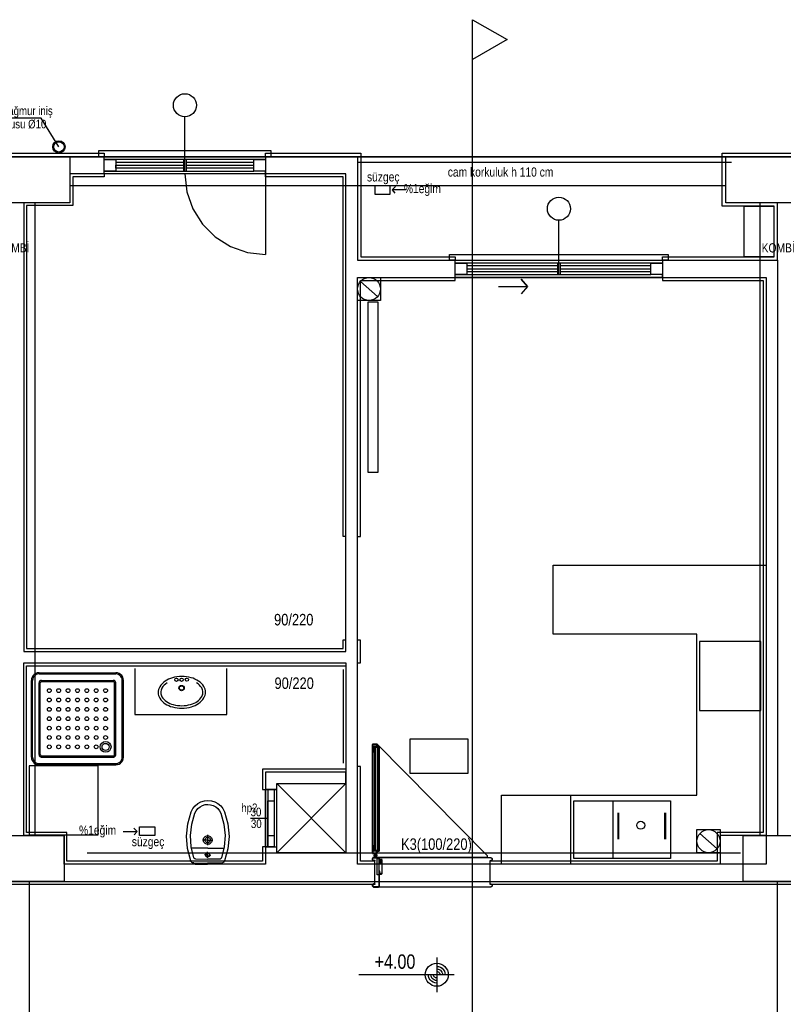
# Model space of a CAD drawing. Header units: centimetres. Extents: x 0 to 15445, y -30 to 2970.
# Tile 10 of 34: x 1988 to 2320, y 1525 to 1953. Entities that reach past the tile are written whole.
import ezdxf

# ---------------------------------------------------------------- set-up
doc = ezdxf.new("R2010")
doc.units = ezdxf.units.CM
doc.layers.add('ASN-MIMARI', color=8, linetype='CONTINUOUS')
doc.styles.get("Standard").update_dxf_attribs({"font": 'arial.ttf', "width": 0.8})

msp = doc.modelspace()

# ---------------------------------------------------------------- linework, layer by layer
at = {"layer": 'ASN-MIMARI'}
for p, q in [((1997.73, 1910.21), (1976.79, 1910.21)), ((2005.37, 1897.79), (1997.73, 1910.21)), ((1996.73, 1669.26), (2030.09, 1669.26)), ((1993.39, 1632.56), (1993.39, 1665.92)), ((1993.95, 1632.56), (1993.95, 1665.92)), ((1996.73, 1668.7), (2030.09, 1668.7)), ((1996.73, 1633.68), (1996.73, 1664.81)), ((1997.29, 1633.68), (1997.29, 1664.81)), ((1997.84, 1665.92), (2028.98, 1665.92)), ((1997.84, 1665.37), (2028.98, 1665.37)), ((2029.53, 1633.68), (2029.53, 1664.81)), ((2030.09, 1633.68), (2030.09, 1664.81)), ((2032.87, 1632.56), (2032.87, 1665.92)), ((2033.43, 1632.56), (2033.43, 1665.92)), ((2143.06, 1591.97), (2143.06, 1636.85)), ((2143.71, 1637.25), (2143.71, 1637.2)), ((1997.84, 1633.12), (2028.98, 1633.12)), ((1997.84, 1632.56), (2028.98, 1632.56)), ((1996.73, 1629.78), (2030.09, 1629.78)), ((1996.73, 1629.23), (2030.09, 1629.23)), ((2246.07, 1613.57), (2246.07, 1588.57)), ((2088.64, 1606.03), (2096.15, 1606.03)), ((2248.29, 1596.97), (2248.29, 1608.35)), ((2248.59, 1596.97), (2248.59, 1608.35)), ((2268.55, 1608.35), (2268.55, 1596.97)), ((2268.85, 1608.35), (2268.85, 1596.97)), ((2070.02, 1596.52), (2067.8, 1596.53)), ((2070.01, 1594.26), (2070.03, 1598.83)), ((2070.02, 1596.52), (2072.24, 1596.5)), ((2070, 1593.02), (2062.94, 1593.05)), ((2070, 1593.02), (2077.06, 1592.98)), ((2064.73, 1588.29), (2069.98, 1588.27)), ((2069.99, 1590.02), (2068.59, 1590.02)), ((2069.98, 1588.8), (2069.99, 1591.35)), ((2075.22, 1588.24), (2069.98, 1588.27)), ((2069.99, 1590.02), (2071.39, 1590.01)), ((2141.61, 1588.47), (2142.11, 1588.97)), ((2141.61, 1587.97), (2141.61, 1588.47)), ((2141.61, 1588.47), (2141.61, 1587.97)), ((2142.11, 1587.47), (2141.61, 1587.97)), ((2141.81, 1587.97), (2141.81, 1588.47)), ((2142.11, 1588.97), (2193.09, 1588.97)), ((2144.11, 1588.97), (2142.11, 1588.97)), ((2142.11, 1588.77), (2144.11, 1588.77)), ((2143.76, 1589.77), (2142.16, 1589.77)), ((2142.68, 1589.24), (2142.68, 1588.97)), ((2142.72, 1590.32), (2142.72, 1590.62)), ((2142.96, 1588.97), (2142.96, 1590.57)), ((2143.24, 1589.24), (2143.24, 1588.97)), ((2143.27, 1590.28), (2143.27, 1590.62)), ((2143.6, 1588.44), (2144.35, 1588.44)), ((2143.6, 1581.46), (2143.6, 1588.44)), ((2143.71, 1591.57), (2143.71, 1591.62)), ((2191.09, 1588.97), (2144.11, 1588.97)), ((2144.35, 1588.44), (2144.35, 1581.46)), ((2144.41, 1588.47), (2144.41, 1586.61)), ((2144.61, 1586.81), (2144.61, 1588.47)), ((2145.41, 1587.76), (2145.41, 1586.81)), ((2145.61, 1586.61), (2145.61, 1587.76)), ((2145.66, 1587.76), (2145.66, 1582.23)), ((2145.86, 1582.23), (2145.86, 1587.76)), ((2193.09, 1588.97), (2193.59, 1588.47)), ((2193.59, 1587.97), (2193.09, 1587.47)), ((2193.59, 1588.47), (2193.59, 1587.97)), ((2064.02, 1586.55), (2069.97, 1586.52)), ((2064.22, 1586.54), (2064.22, 1586.39)), ((2064.57, 1586.04), (2069.97, 1586.02)), ((2075.92, 1586.49), (2069.97, 1586.52)), ((2075.37, 1585.99), (2069.97, 1586.02)), ((2075.72, 1586.49), (2075.72, 1586.34)), ((2142.8, 1587.67), (2142.11, 1587.67)), ((2142.6, 1587.47), (2142.11, 1587.47)), ((2142.11, 1587.47), (2142.8, 1587.47)), ((2142.6, 1577.47), (2142.6, 1587.47)), ((2142.8, 1587.47), (2142.8, 1587.67)), ((2144.41, 1586.61), (2145.61, 1586.61)), ((2145.41, 1586.81), (2144.61, 1586.81)), ((2192.6, 1587.47), (2192.6, 1577.47)), ((2193.09, 1587.47), (2192.6, 1587.47)), ((2144.35, 1581.46), (2143.6, 1581.46)), ((2144.81, 1583.06), (2144.61, 1583.06)), ((2144.61, 1583.06), (2144.61, 1582.23)), ((2144.81, 1582.23), (2144.81, 1583.06)), ((2145.36, 1581.93), (2145.11, 1581.93)), ((2145.11, 1581.73), (2145.36, 1581.73)), ((2141.61, 1576.97), (2142.11, 1577.47)), ((2141.61, 1576.47), (2141.61, 1576.97)), ((2142.11, 1575.97), (2141.61, 1576.47)), ((2142.11, 1577.47), (2142.6, 1577.47)), ((2193.09, 1575.97), (2142.11, 1575.97)), ((2192.6, 1577.47), (2193.09, 1577.47)), ((2193.09, 1577.47), (2193.59, 1576.97)), ((2193.59, 1576.47), (2193.09, 1575.97)), ((2193.59, 1576.97), (2193.59, 1576.47)), ((2169.54, 1545.46), (2169.54, 1530.46)), ((2177.04, 1537.96), (2135.63, 1537.96))]:
    msp.add_line(p, q, dxfattribs=at)
for points in [[(2185.1, 1097.67), (2185.1, 1953.08)], [(2200.1, 1944.42), (2185.1, 1935.76), (2185.1, 1953.08), (2200.1, 1944.42)], [(2060.1, 1887.28), (2060.1, 1910.9)], [(2095.1, 1893.53), (2097.6, 1893.53), (2097.6, 1896.03), (2022.6, 1896.03), (2022.6, 1893.53), (2025.1, 1893.53)], [(1317.6, 1893.53), (1317.6, 1188.53), (1992.6, 1188.53), (1992.6, 1233.53), (2317.6, 1233.53), (2317.6, 1188.53), (2985.1, 1188.53), (2985.1, 1893.53), (1317.6, 1893.53)], [(1935.1, 1848.53), (1935.1, 1850.03), (1960.1, 1850.03), (1983.6, 1850.03), (1983.6, 1872.03), (1973.6, 1872.03), (1973.6, 1895.03), (2025.1, 1895.03), (2025.1, 1893.53)], [(2010.1, 1873.53), (1975.1, 1873.53), (1975.1, 1893.53), (2010.1, 1893.53), (2010.1, 1873.53)], [(2010.1, 1893.53), (2295.1, 1893.53)], [(2095.1, 1886.03), (2025.1, 1886.03), (2025.1, 1893.53), (2095.1, 1893.53), (2095.1, 1886.03), (2095.1, 1887.28), (2090.1, 1887.28), (2090.1, 1892.28), (2095.1, 1892.28), (2025.1, 1892.28), (2030.1, 1892.28), (2030.1, 1887.28), (2025.1, 1887.28), (2090.1, 1887.28), (2090.1, 1888.53), (2060.73, 1888.53)], [(2060.73, 1887.28), (2060.73, 1892.28), (2059.48, 1892.28), (2059.48, 1887.28), (2060.73, 1887.28)], [(2095.1, 1893.53), (2095.1, 1895.03), (2136.6, 1895.03), (2136.6, 1850.03), (2177.6, 1850.03), (2177.6, 1848.53)], [(2317.6, 1873.53), (2295.1, 1873.53), (2295.1, 1893.53), (2135.1, 1893.53), (2135.1, 1848.53), (2292.6, 1848.53), (2317.6, 1848.53), (2317.6, 1873.53)], [(2267.6, 1848.53), (2267.6, 1850.03), (2292.6, 1850.03), (2316.1, 1850.03), (2316.1, 1872.03), (2293.6, 1872.03), (2293.6, 1895.03), (2357.6, 1895.03), (2357.6, 1893.53)], [(2330.1, 1873.53), (2295.1, 1873.53), (2295.1, 1893.53), (2330.1, 1893.53), (2330.1, 1873.53)], [(2059.48, 1891.03), (2030.1, 1891.03)], [(2059.48, 1888.53), (2030.1, 1888.53), (2030.1, 1889.78), (2059.48, 1889.78)], [(2060.73, 1889.78), (2090.1, 1889.78), (2090.1, 1891.03), (2060.73, 1891.03)], [(2297.6, 1891.03), (2135.1, 1891.03)], [(2130.1, 1678.53), (2130.1, 1886.03), (2010.1, 1886.03), (2010.1, 1873.53), (1990.1, 1873.53), (1990.1, 1678.53), (2130.1, 1678.53)], [(2025.1, 1886.03), (2025.1, 1884.78), (2011.35, 1884.78), (2011.35, 1872.28), (1991.35, 1872.28), (1991.35, 1679.78), (2128.85, 1679.78), (2128.85, 1683.47), (2129.92, 1683.47)], [(2060.1, 1886.03), (2060.98, 1878.24), (2063.57, 1870.84), (2067.74, 1864.21), (2073.28, 1858.67), (2079.92, 1854.5), (2087.31, 1851.91), (2095.1, 1851.03)], [(2130.1, 1728.47), (2128.85, 1728.47), (2128.85, 1884.78), (2095.1, 1884.78), (2095.1, 1886.03)], [(2095.1, 1886.03), (2095.1, 1851.03)], [(2010.1, 1881.03), (2295.1, 1881.03)], [(2149.28, 1880.93), (2142.58, 1880.93), (2142.58, 1877.23), (2149.28, 1877.23), (2149.28, 1880.93)], [(2156.26, 1879.08), (2150.18, 1879.08), (2151.59, 1880.57), (2150.18, 1879.08), (2151.39, 1877.62)], [(1995.1, 1598.53), (1995.1, 1873.53)], [(2303.06, 1850.03), (2303.06, 1872.03), (2315.95, 1872.03), (2315.95, 1850.03), (2303.06, 1850.03)], [(2310.1, 1598.53), (2310.1, 1873.53)], [(2222.6, 1842.28), (2222.6, 1865.9)], [(2177.6, 1848.53), (2175.1, 1848.53), (2175.1, 1851.03), (2270.1, 1851.03), (2270.1, 1848.53), (2267.6, 1848.53)], [(2267.6, 1841.03), (2177.6, 1841.03), (2177.6, 1848.53), (2267.6, 1848.53), (2267.6, 1841.03), (2267.6, 1842.28), (2262.6, 1842.28), (2262.6, 1847.28), (2267.6, 1847.28), (2177.6, 1847.28), (2182.6, 1847.28), (2182.6, 1842.28), (2177.6, 1842.28), (2262.6, 1842.28), (2262.6, 1843.53), (2223.23, 1843.53)], [(2221.98, 1846.03), (2182.6, 1846.03)], [(2182.6, 1844.78), (2221.98, 1844.78)], [(2223.23, 1842.28), (2223.23, 1847.28), (2221.98, 1847.28), (2221.98, 1842.28), (2223.23, 1842.28)], [(2223.23, 1844.78), (2262.6, 1844.78), (2262.6, 1846.03), (2223.23, 1846.03)], [(2317.6, 1848.53), (2317.6, 1598.53)], [(2312.6, 1841.03), (2312.6, 1598.53), (2292.6, 1598.53), (2292.6, 1586.03), (2135.1, 1586.03), (2135.1, 1841.03), (2312.6, 1841.03)], [(2135.1, 1728.46), (2136.35, 1728.46), (2136.35, 1839.78), (2177.6, 1839.78), (2177.6, 1841.03)], [(2145.1, 1841.03), (2145.1, 1831.03), (2135.1, 1831.03), (2135.1, 1841.03), (2145.1, 1841.03)], [(2221.98, 1843.53), (2182.6, 1843.53)], [(2267.6, 1841.03), (2267.6, 1839.78), (2311.35, 1839.78), (2311.35, 1599.78), (2291.35, 1599.78), (2291.35, 1587.28), (2192.6, 1587.28), (2192.6, 1586.03)], [(2196.32, 1837.09), (2209.03, 1837.09), (2206.28, 1840.31), (2209.03, 1837.09), (2206.21, 1833.93)], [(2136.35, 1839.33), (2143.86, 1832.73)], [(2139.64, 1756.37), (2144.02, 1756.37), (2144.02, 1830.27), (2139.64, 1830.27), (2139.64, 1756.37)], [(2197.6, 1586.03), (2197.6, 1616.03), (2282.6, 1616.03), (2282.6, 1686.03), (2220.1, 1686.03), (2220.1, 1716.03), (2312.6, 1716.03), (2312.6, 1586.03), (2222.6, 1586.03)], [(2135.1, 1673.54), (2136.35, 1673.54), (2136.35, 1683.46), (2135.1, 1683.46)], [(2310.28, 1652.84), (2310.28, 1682.84), (2283.64, 1682.84), (2283.64, 1652.84), (2310.28, 1652.84)], [(2007.6, 1586.03), (2007.6, 1598.53), (1990.1, 1598.53), (1990.1, 1673.53), (2130.1, 1673.53), (2130.1, 1621.03), (2130.1, 1621.03), (2130.1, 1626.03), (2095.1, 1626.03), (2095.1, 1586.03), (2007.6, 1586.03)], [(2095.1, 1593.53), (2093.85, 1593.53), (2093.85, 1587.28), (2008.85, 1587.28), (2008.85, 1599.78), (1991.35, 1599.78), (1991.35, 1672.28), (2130.1, 1672.28)], [(1996.73, 1669.26), (1995.99, 1669.18), (1995.28, 1668.93), (1994.65, 1668.53), (1994.12, 1668), (1993.72, 1667.37), (1993.48, 1666.67), (1993.39, 1665.92)], [(2033.43, 1665.92), (2033.34, 1666.67), (2033.1, 1667.37), (2032.7, 1668), (2032.17, 1668.53), (2031.54, 1668.93), (2030.83, 1669.18), (2030.09, 1669.26)], [(2038.37, 1671.03), (2038.37, 1651.03), (2078.37, 1651.03), (2078.37, 1671.03)], [(2128.85, 1670.63), (2128.85, 1629.88)], [(1996.73, 1668.7), (1996.11, 1668.63), (1995.52, 1668.43), (1995, 1668.1), (1994.56, 1667.66), (1994.23, 1667.13), (1994.02, 1666.54), (1993.95, 1665.92)], [(1997.84, 1665.92), (1997.59, 1665.9), (1997.36, 1665.81), (1997.15, 1665.68), (1996.97, 1665.51), (1996.84, 1665.29), (1996.76, 1665.06), (1996.73, 1664.81)], [(1997.84, 1665.37), (1997.72, 1665.35), (1997.6, 1665.31), (1997.5, 1665.25), (1997.41, 1665.16), (1997.34, 1665.05), (1997.3, 1664.94), (1997.29, 1664.81)], [(2030.09, 1664.81), (2030.06, 1665.06), (2029.98, 1665.29), (2029.85, 1665.51), (2029.67, 1665.68), (2029.46, 1665.81), (2029.23, 1665.9), (2028.98, 1665.92)], [(2029.53, 1664.81), (2029.52, 1664.94), (2029.48, 1665.05), (2029.41, 1665.16), (2029.32, 1665.25), (2029.22, 1665.31), (2029.1, 1665.35), (2028.98, 1665.37)], [(2032.87, 1665.92), (2032.8, 1666.54), (2032.59, 1667.13), (2032.26, 1667.66), (2031.82, 1668.1), (2031.3, 1668.43), (2030.71, 1668.63), (2030.09, 1668.7)], [(2051.48, 1665.53), (2050.81, 1665.02), (2050.21, 1664.45), (2049.66, 1663.81), (2049.19, 1663.12)], [(2052.34, 1664.78), (2051.69, 1664.33), (2051.1, 1663.8), (2050.57, 1663.2), (2050.12, 1662.55)], [(2054.65, 1667.01), (2053.82, 1666.74), (2053.01, 1666.4), (2052.23, 1665.99), (2051.48, 1665.53)], [(2058.73, 1667.6), (2057.7, 1667.56), (2056.67, 1667.44), (2055.65, 1667.26), (2054.65, 1667.01)], [(2062.83, 1667.07), (2061.82, 1667.3), (2060.8, 1667.47), (2059.77, 1667.57), (2058.73, 1667.6)], [(2066.02, 1665.63), (2065.26, 1666.08), (2064.48, 1666.48), (2063.66, 1666.81), (2062.83, 1667.07)], [(2067.41, 1662.67), (2066.95, 1663.32), (2066.42, 1663.9), (2065.82, 1664.42), (2065.17, 1664.87)], [(2068.34, 1663.25), (2067.86, 1663.94), (2067.3, 1664.57), (2066.69, 1665.13), (2066.02, 1665.63)], [(2049.19, 1663.12), (2048.89, 1662.54), (2048.67, 1661.93), (2048.54, 1661.29), (2048.5, 1660.64)], [(2048.5, 1660.64), (2048.55, 1659.99), (2048.69, 1659.35), (2048.92, 1658.74), (2049.22, 1658.16)], [(2050.12, 1662.55), (2049.89, 1662.11), (2049.73, 1661.63), (2049.63, 1661.14), (2049.6, 1660.64)], [(2049.6, 1660.64), (2049.63, 1660.14), (2049.74, 1659.66), (2049.91, 1659.19), (2050.15, 1658.74)], [(2067.97, 1660.77), (2067.93, 1661.27), (2067.82, 1661.76), (2067.65, 1662.23), (2067.41, 1662.67)], [(2067.44, 1658.86), (2067.67, 1659.31), (2067.84, 1659.78), (2067.94, 1660.27), (2067.97, 1660.77)], [(2069.06, 1660.78), (2069.01, 1661.43), (2068.87, 1662.07), (2068.65, 1662.68), (2068.34, 1663.25)], [(2068.37, 1658.3), (2068.67, 1658.87), (2068.89, 1659.49), (2069.02, 1660.13), (2069.06, 1660.78)], [(2049.22, 1658.16), (2049.71, 1657.48), (2050.26, 1656.85), (2050.87, 1656.28), (2051.55, 1655.79)], [(2050.15, 1658.74), (2050.57, 1658.16), (2051.04, 1657.61), (2051.57, 1657.13), (2052.15, 1656.7)], [(2052.15, 1656.7), (2052.83, 1656.29), (2053.53, 1655.93), (2054.27, 1655.64), (2055.02, 1655.4)], [(2062.61, 1655.45), (2063.37, 1655.7), (2064.09, 1656.01), (2064.8, 1656.37), (2065.47, 1656.79)], [(2065.47, 1656.79), (2066.04, 1657.23), (2066.56, 1657.72), (2067.03, 1658.27), (2067.44, 1658.86)], [(2066.08, 1655.89), (2066.75, 1656.39), (2067.36, 1656.97), (2067.9, 1657.6), (2068.37, 1658.3)], [(2051.55, 1655.79), (2052.3, 1655.33), (2053.08, 1654.94), (2053.9, 1654.61), (2054.74, 1654.35)], [(2054.74, 1654.35), (2055.74, 1654.11), (2056.77, 1653.94), (2057.8, 1653.85), (2058.83, 1653.82)], [(2055.02, 1655.4), (2055.96, 1655.18), (2056.91, 1655.03), (2057.86, 1654.94), (2058.82, 1654.91)], [(2058.82, 1654.91), (2059.78, 1654.95), (2060.74, 1655.05), (2061.68, 1655.22), (2062.61, 1655.45)], [(2058.83, 1653.82), (2059.86, 1653.86), (2060.89, 1653.97), (2061.91, 1654.15), (2062.91, 1654.4)], [(2062.91, 1654.4), (2063.75, 1654.68), (2064.56, 1655.02), (2065.34, 1655.42), (2066.08, 1655.89)], [(2158.04, 1625.48), (2158.04, 1640.48), (2183.04, 1640.48), (2183.04, 1625.48), (2158.04, 1625.48)], [(2141.66, 1638.1), (2143.61, 1638.1), (2143.61, 1637.25), (2143.71, 1637.25), (2143.71, 1638.2), (2141.56, 1638.2), (2141.56, 1590.62), (2143.71, 1590.62), (2143.71, 1591.57), (2143.61, 1591.57), (2143.61, 1590.72), (2141.66, 1590.72), (2141.66, 1638.1)], [(2141.71, 1637.05), (2141.71, 1634.55), (2141.91, 1634.55), (2141.91, 1636.85), (2144.21, 1636.85), (2144.21, 1634.55), (2144.41, 1634.55), (2144.41, 1637.05), (2141.71, 1637.05)], [(2141.71, 1634.5), (2141.96, 1634.5), (2141.96, 1636.8), (2142.31, 1636.8), (2142.31, 1592.02), (2141.96, 1592.02), (2141.96, 1594.32), (2141.71, 1594.32), (2141.71, 1634.5)], [(2143.36, 1638.1), (2143.36, 1637.15), (2141.76, 1637.15), (2141.76, 1638.1)], [(2143.46, 1637.95), (2143.46, 1637.1), (2144.46, 1637.1), (2144.46, 1591.72), (2143.46, 1591.72), (2143.46, 1590.87), (2143.56, 1590.87), (2143.56, 1591.62), (2144.56, 1591.62), (2144.56, 1637.2), (2143.56, 1637.2), (2143.56, 1637.95), (2143.46, 1637.95)], [(2143.71, 1638.2), (2191.4, 1589.77), (2191.4, 1588.97)], [(2144.16, 1634.5), (2144.16, 1636.8), (2143.81, 1636.8), (2143.81, 1592.02), (2144.16, 1592.02), (2144.16, 1594.32), (2144.41, 1594.32), (2144.41, 1634.5), (2144.16, 1634.5)], [(1993.39, 1632.56), (1993.48, 1631.82), (1993.72, 1631.12), (1994.12, 1630.48), (1994.65, 1629.96), (1995.28, 1629.56), (1995.99, 1629.31), (1996.73, 1629.23)], [(1993.95, 1632.56), (1994.02, 1631.95), (1994.23, 1631.36), (1994.56, 1630.83), (1995, 1630.39), (1995.52, 1630.06), (1996.11, 1629.85), (1996.73, 1629.78)], [(1996.73, 1633.68), (1996.76, 1633.43), (1996.84, 1633.19), (1996.97, 1632.98), (1997.15, 1632.81), (1997.36, 1632.67), (1997.59, 1632.59), (1997.84, 1632.56)], [(1997.29, 1633.68), (1997.3, 1633.55), (1997.34, 1633.44), (1997.41, 1633.33), (1997.5, 1633.24), (1997.6, 1633.18), (1997.72, 1633.13), (1997.84, 1633.12)], [(2028.98, 1633.12), (2029.1, 1633.13), (2029.22, 1633.18), (2029.32, 1633.24), (2029.41, 1633.33), (2029.48, 1633.44), (2029.52, 1633.55), (2029.53, 1633.68)], [(2028.98, 1632.56), (2029.23, 1632.59), (2029.46, 1632.67), (2029.67, 1632.81), (2029.85, 1632.98), (2029.98, 1633.19), (2030.06, 1633.43), (2030.09, 1633.68)], [(2030.09, 1629.23), (2030.83, 1629.31), (2031.54, 1629.56), (2032.17, 1629.96), (2032.7, 1630.48), (2033.1, 1631.12), (2033.34, 1631.82), (2033.43, 1632.56)], [(2030.09, 1629.78), (2030.71, 1629.85), (2031.3, 1630.06), (2031.82, 1630.39), (2032.26, 1630.83), (2032.59, 1631.36), (2032.8, 1631.95), (2032.87, 1632.56)], [(2022.38, 1598.75), (2022.38, 1628.75), (1992.38, 1628.75), (1992.38, 1598.75), (2022.38, 1598.75)], [(2130.1, 1627.28), (2093.85, 1627.28), (2093.85, 1618.53), (2095.1, 1618.53)], [(2142.6, 1586.03), (2142.6, 1587.28), (2136.35, 1587.28), (2136.35, 1628.54), (2135.1, 1628.54)], [(2095.1, 1618.53), (2095.1, 1618.53), (2100.1, 1618.53), (2098.91, 1618.53), (2098.91, 1593.53), (2095.1, 1593.53), (2095.1, 1618.53)], [(2100.1, 1593.53), (2100.1, 1618.53), (2095.13, 1618.53), (2095.1, 1593.53), (2100.1, 1593.53)], [(2096.13, 1618.53), (2096.13, 1613.53), (2098.91, 1613.53)], [(2130.1, 1621.03), (2130.1, 1591.03), (2100.1, 1591.03), (2100.1, 1621.03), (2130.1, 1621.03), (2100.1, 1591.03), (2100.1, 1621.03), (2130.1, 1591.03)], [(2062.85, 1608.85), (2063.56, 1610.23), (2064.53, 1611.44), (2065.72, 1612.43), (2067.08, 1613.17), (2068.57, 1613.62), (2070.11, 1613.77)], [(2070.11, 1613.77), (2071.65, 1613.6), (2073.13, 1613.14), (2074.48, 1612.39), (2075.66, 1611.38), (2076.62, 1610.16), (2077.31, 1608.78)], [(2096.13, 1598.53), (2096.13, 1613.53)], [(2096.13, 1613.53), (2096.18, 1593.53)], [(2197.6, 1586.03), (2197.6, 1616.03), (2227.6, 1616.03), (2227.6, 1586.03)], [(2271.07, 1588.57), (2229.07, 1588.57), (2229.07, 1613.57), (2271.07, 1613.57), (2271.07, 1588.57)], [(2064.48, 1608.21), (2065.03, 1609.28), (2065.78, 1610.21), (2066.7, 1610.98), (2067.76, 1611.55), (2068.9, 1611.9), (2070.1, 1612.02)], [(2070.1, 1612.02), (2071.29, 1611.89), (2072.44, 1611.53), (2073.48, 1610.95), (2074.4, 1610.17), (2075.14, 1609.22), (2075.67, 1608.15)], [(2062.62, 1587.53), (2061.21, 1592.79), (2060.78, 1598.21), (2061.33, 1603.62), (2062.85, 1608.85)], [(2064.03, 1588.8), (2062.85, 1593.61), (2062.53, 1598.55), (2063.08, 1603.46), (2064.48, 1608.21)], [(2075.67, 1608.15), (2077.03, 1603.39), (2077.53, 1598.47), (2077.16, 1593.54), (2075.94, 1588.74)], [(2077.31, 1608.78), (2078.78, 1603.54), (2079.28, 1598.12), (2078.79, 1592.7), (2077.33, 1587.45)], [(2033.22, 1600.24), (2039.3, 1600.24), (2037.89, 1601.73), (2039.3, 1600.24), (2038.09, 1598.77)], [(2047.09, 1598.51), (2040.39, 1598.51), (2040.39, 1602.2), (2047.09, 1602.2), (2047.09, 1598.51)], [(2292.6, 1601.03), (2292.6, 1591.03), (2282.6, 1591.03), (2282.6, 1601.03), (2292.6, 1601.03)], [(1972.6, 1598.53), (2007.6, 1598.53), (2007.6, 1578.53), (1972.6, 1578.53), (1972.6, 1598.53)], [(2070.01, 1594.64), (2069.62, 1594.68), (2069.25, 1594.81), (2068.91, 1595), (2068.62, 1595.27), (2068.39, 1595.59), (2068.23, 1595.94), (2068.15, 1596.33), (2068.16, 1596.72), (2068.24, 1597.1), (2068.4, 1597.46), (2068.63, 1597.78), (2068.93, 1598.04), (2069.27, 1598.23), (2069.64, 1598.35), (2070.03, 1598.39)], [(2070.01, 1595.37), (2069.78, 1595.39), (2069.55, 1595.47), (2069.34, 1595.59), (2069.16, 1595.75), (2069.02, 1595.95), (2068.92, 1596.17), (2068.88, 1596.4), (2068.88, 1596.64), (2068.93, 1596.88), (2069.03, 1597.1), (2069.17, 1597.29), (2069.35, 1597.45), (2069.56, 1597.57), (2069.79, 1597.64), (2070.03, 1597.67)], [(2070.03, 1598.39), (2070.42, 1598.35), (2070.79, 1598.22), (2071.13, 1598.03), (2071.42, 1597.76), (2071.65, 1597.44), (2071.81, 1597.09), (2071.89, 1596.7), (2071.88, 1596.31), (2071.8, 1595.93), (2071.64, 1595.57), (2071.41, 1595.25), (2071.11, 1594.99), (2070.77, 1594.8), (2070.4, 1594.68), (2070.01, 1594.64)], [(2070.03, 1597.67), (2070.26, 1597.64), (2070.49, 1597.56), (2070.7, 1597.44), (2070.88, 1597.28), (2071.02, 1597.09), (2071.12, 1596.87), (2071.16, 1596.63), (2071.16, 1596.39), (2071.11, 1596.15), (2071.01, 1595.94), (2070.87, 1595.74), (2070.69, 1595.58), (2070.48, 1595.46), (2070.25, 1595.39), (2070.01, 1595.37)], [(2096.18, 1593.53), (2096.18, 1598.53), (2098.91, 1598.53)], [(2283.85, 1599.33), (2291.36, 1592.73)], [(2302.6, 1598.53), (2337.6, 1598.53), (2337.6, 1578.53), (2302.6, 1578.53), (2302.6, 1598.53)], [(2096.13, 1593.53), (2096.13, 1593.53)], [(2141.91, 1591.97), (2141.91, 1594.27), (2141.71, 1594.27), (2141.71, 1591.77), (2144.41, 1591.77), (2144.41, 1594.27), (2144.21, 1594.27), (2144.21, 1591.97), (2141.91, 1591.97)], [(2017.6, 1591.03), (2301.51, 1591.03)], [(2064.73, 1588.29), (2064.58, 1588.31), (2064.43, 1588.36), (2064.3, 1588.43), (2064.18, 1588.54), (2064.09, 1588.66), (2064.03, 1588.8)], [(2069.98, 1589.14), (2069.8, 1589.16), (2069.63, 1589.22), (2069.47, 1589.31), (2069.33, 1589.43), (2069.23, 1589.58), (2069.15, 1589.75), (2069.12, 1589.93), (2069.12, 1590.11), (2069.16, 1590.29), (2069.23, 1590.46), (2069.34, 1590.6), (2069.48, 1590.73), (2069.64, 1590.82), (2069.81, 1590.87), (2069.99, 1590.89)], [(2069.99, 1590.89), (2070.17, 1590.87), (2070.35, 1590.81), (2070.5, 1590.72), (2070.64, 1590.6), (2070.75, 1590.45), (2070.82, 1590.28), (2070.86, 1590.1), (2070.86, 1589.92), (2070.82, 1589.74), (2070.74, 1589.57), (2070.63, 1589.43), (2070.5, 1589.3), (2070.34, 1589.21), (2070.16, 1589.16), (2069.98, 1589.14)], [(2075.94, 1588.74), (2075.87, 1588.6), (2075.78, 1588.48), (2075.66, 1588.38), (2075.53, 1588.3), (2075.38, 1588.25), (2075.22, 1588.24)], [(2142.11, 1588.97), (2142, 1588.96), (2141.89, 1588.92), (2141.8, 1588.86), (2141.72, 1588.78), (2141.66, 1588.69), (2141.62, 1588.58), (2141.61, 1588.47)], [(2141.61, 1587.97), (2141.62, 1587.86), (2141.66, 1587.75), (2141.72, 1587.66), (2141.8, 1587.58), (2141.89, 1587.52), (2142, 1587.48), (2142.11, 1587.47)], [(2143.36, 1590.72), (2143.36, 1591.67), (2141.76, 1591.67), (2141.76, 1590.72)], [(2142.11, 1588.77), (2142.04, 1588.76), (2141.98, 1588.74), (2141.92, 1588.7), (2141.88, 1588.66), (2141.84, 1588.6), (2141.82, 1588.54), (2141.81, 1588.47)], [(2141.81, 1587.97), (2141.82, 1587.9), (2141.84, 1587.84), (2141.88, 1587.78), (2141.92, 1587.74), (2141.98, 1587.7), (2142.04, 1587.68), (2142.11, 1587.67)], [(2144.61, 1588.47), (2144.6, 1588.58), (2144.56, 1588.69), (2144.5, 1588.78), (2144.42, 1588.86), (2144.33, 1588.92), (2144.22, 1588.96), (2144.11, 1588.97)], [(2144.41, 1588.47), (2144.4, 1588.54), (2144.38, 1588.6), (2144.35, 1588.66), (2144.3, 1588.7), (2144.24, 1588.74), (2144.18, 1588.76), (2144.11, 1588.77)], [(2145.36, 1587.81), (2145.63, 1588.02), (2145.83, 1588.07), (2145.36, 1588.07), (2144.66, 1588.07), (2144.66, 1586.88), (2145.36, 1586.88), (2145.36, 1587.81)], [(2145.26, 1587.77), (2144.76, 1587.71), (2144.76, 1587.97), (2145.32, 1587.97), (2145.26, 1587.84), (2145.26, 1587.81), (2145.26, 1587.77)], [(2145.86, 1587.76), (2145.86, 1587.8), (2145.84, 1587.85), (2145.82, 1587.89), (2145.79, 1587.92), (2145.75, 1587.95), (2145.71, 1587.97), (2145.66, 1587.98), (2145.61, 1587.98), (2145.57, 1587.97), (2145.52, 1587.95), (2145.48, 1587.92), (2145.45, 1587.89), (2145.43, 1587.85), (2145.41, 1587.8), (2145.41, 1587.76)], [(2145.66, 1587.76), (2145.66, 1587.76), (2145.66, 1587.77), (2145.66, 1587.77), (2145.65, 1587.77), (2145.65, 1587.78), (2145.64, 1587.78), (2145.64, 1587.78), (2145.63, 1587.78), (2145.63, 1587.78), (2145.62, 1587.78), (2145.62, 1587.77), (2145.62, 1587.77), (2145.61, 1587.77), (2145.61, 1587.76), (2145.61, 1587.76)], [(2064.02, 1586.55), (2063.72, 1586.58), (2063.43, 1586.67), (2063.17, 1586.82), (2062.94, 1587.02), (2062.75, 1587.26), (2062.62, 1587.53)], [(2064.57, 1586.04), (2064.49, 1586.05), (2064.41, 1586.08), (2064.35, 1586.12), (2064.29, 1586.18), (2064.25, 1586.24), (2064.23, 1586.32), (2064.22, 1586.39)], [(2075.72, 1586.34), (2075.71, 1586.26), (2075.68, 1586.18), (2075.64, 1586.12), (2075.59, 1586.06), (2075.52, 1586.02), (2075.44, 1586), (2075.37, 1585.99)], [(2077.33, 1587.45), (2077.19, 1587.18), (2077.01, 1586.94), (2076.78, 1586.75), (2076.51, 1586.6), (2076.22, 1586.51), (2075.92, 1586.49)], [(2141.81, 1576.97), (2141.81, 1576.47), (2141.81, 1576.97), (2142.11, 1577.27), (2142.8, 1577.27), (2142.8, 1577.47), (2142.11, 1577.47), (2141.61, 1576.97), (2141.61, 1576.47), (2142.11, 1575.97), (2144.11, 1575.97), (2144.61, 1576.47), (2144.61, 1582), (2144.41, 1582), (2144.41, 1576.47), (2144.11, 1576.17), (2142.11, 1576.17), (2141.81, 1576.47)], [(2144.61, 1582.23), (2144.62, 1582.12), (2144.66, 1582.01), (2144.72, 1581.92), (2144.8, 1581.84), (2144.89, 1581.78), (2145, 1581.74), (2145.11, 1581.73)], [(2144.81, 1582.23), (2144.82, 1582.16), (2144.84, 1582.1), (2144.88, 1582.04), (2144.92, 1581.99), (2144.98, 1581.96), (2145.04, 1581.93), (2145.11, 1581.93)], [(2145.36, 1581.93), (2145.43, 1581.93), (2145.49, 1581.96), (2145.55, 1581.99), (2145.6, 1582.04), (2145.63, 1582.1), (2145.65, 1582.16), (2145.66, 1582.23)], [(2145.36, 1581.73), (2145.47, 1581.74), (2145.58, 1581.78), (2145.67, 1581.84), (2145.75, 1581.92), (2145.81, 1582.01), (2145.85, 1582.12), (2145.86, 1582.23)], [(2827.6, 1578.53), (2827.6, 1503.53), (2240.13, 1503.53), (2240.1, 1488.53), (2335.6, 1488.53), (2335.6, 1366.03), (2167.6, 1366.03), (2167.6, 1253.53), (2167.6, 1253.53), (2167.6, 1241.03), (2092.6, 1241.03), (2092.6, 1503.53), (1475.1, 1503.53), (1475.1, 1578.53), (2827.6, 1578.53)], [(1860.1, 1578.53), (1860.1, 1577.28), (2142.6, 1577.28), (2142.6, 1578.53)], [(1992.6, 1503.53), (1992.6, 1578.53)], [(2017.6, 1578.53), (2302.6, 1578.53)], [(2192.6, 1578.53), (2192.6, 1577.28), (2475.1, 1577.28), (2475.1, 1578.53)], [(2317.6, 1503.53), (2317.6, 1578.53)], [(2169.54, 1541.6), (2170.35, 1541.51), (2171.12, 1541.24), (2171.82, 1540.81), (2172.39, 1540.23), (2172.83, 1539.54), (2173.1, 1538.77), (2173.19, 1537.96)], [(2169.54, 1534.32), (2168.73, 1534.41), (2167.96, 1534.68), (2167.27, 1535.11), (2166.7, 1535.69), (2166.26, 1536.38), (2165.99, 1537.15), (2165.9, 1537.96)], [(2169.54, 1535.44), (2168.98, 1535.5), (2168.45, 1535.69), (2167.97, 1535.99), (2167.58, 1536.39), (2167.28, 1536.87), (2167.09, 1537.4), (2167.03, 1537.96)], [(2169.54, 1536.57), (2169.23, 1536.6), (2168.94, 1536.7), (2168.68, 1536.87), (2168.46, 1537.09), (2168.29, 1537.35), (2168.19, 1537.65), (2168.15, 1537.96)], [(2169.54, 1540.48), (2170.1, 1540.41), (2170.64, 1540.23), (2171.11, 1539.93), (2171.51, 1539.53), (2171.81, 1539.05), (2172, 1538.52), (2172.06, 1537.96)], [(2169.54, 1539.35), (2169.85, 1539.32), (2170.15, 1539.21), (2170.41, 1539.05), (2170.63, 1538.83), (2170.8, 1538.56), (2170.9, 1538.27), (2170.94, 1537.96)]]:
    msp.add_lwpolyline(points, dxfattribs=at)
for centre, radius in [((2060.1, 1915.9), 5), ((2005.37, 1897.79), 2.7), ((2005.37, 1897.79), 2.25), ((2222.6, 1870.9), 5), ((2140.1, 1836.03), 5), ((2056.41, 1666.19), 0.713), ((2058.65, 1666.21), 0.713), ((2060.96, 1666.23), 0.713), ((2001.19, 1661.48), 0.834), ((2005.26, 1661.48), 0.834), ((2009.34, 1661.48), 0.834), ((2013.42, 1661.48), 0.834), ((2017.49, 1661.48), 0.834), ((2021.57, 1661.48), 0.834), ((2025.64, 1661.48), 0.834), ((2058.66, 1662.58), 1.15), ((2058.66, 1662.58), 0.969), ((2001.19, 1657.4), 0.834), ((2005.26, 1657.4), 0.834), ((2009.34, 1657.4), 0.834), ((2013.42, 1657.4), 0.834), ((2017.49, 1657.4), 0.834), ((2021.57, 1657.4), 0.834), ((2025.64, 1657.4), 0.834), ((2001.19, 1653.32), 0.834), ((2005.26, 1653.32), 0.834), ((2009.34, 1653.32), 0.834), ((2013.42, 1653.32), 0.834), ((2017.49, 1653.32), 0.834), ((2021.57, 1653.32), 0.834), ((2025.64, 1653.32), 0.834), ((2001.19, 1649.24), 0.834), ((2005.26, 1649.24), 0.834), ((2009.34, 1649.24), 0.834), ((2013.42, 1649.24), 0.834), ((2017.49, 1649.24), 0.834), ((2021.57, 1649.24), 0.834), ((2025.64, 1649.24), 0.834), ((2001.19, 1645.17), 0.834), ((2005.26, 1645.17), 0.834), ((2009.34, 1645.17), 0.834), ((2013.42, 1645.17), 0.834), ((2017.49, 1645.17), 0.834), ((2021.57, 1645.17), 0.834), ((2025.64, 1645.17), 0.834), ((2001.19, 1641.09), 0.834), ((2005.26, 1641.09), 0.834), ((2009.34, 1641.09), 0.834), ((2013.42, 1641.09), 0.834), ((2017.49, 1641.09), 0.834), ((2021.57, 1641.09), 0.834), ((2025.64, 1637.01), 2.36), ((2025.64, 1641.09), 0.834), ((2001.18, 1637.01), 0.834), ((2005.26, 1637.01), 0.834), ((2009.34, 1637.01), 0.834), ((2013.41, 1637.01), 0.834), ((2017.49, 1637.01), 0.834), ((2021.56, 1637.01), 0.834), ((2025.64, 1637.01), 1.53), ((2258.15, 1602.93), 1.73), ((2287.6, 1596.03), 5), ((2142.96, 1589.77), 0.6), ((2142.96, 1589.77), 0.4), ((2169.54, 1537.96), 5)]:
    msp.add_circle(centre, radius, dxfattribs=at)

# ---------------------------------------------------------------- texts
at = {"layer": 'ASN-MIMARI', "width": 0.8}
for s, height, p in [('pvc yağmur iniş', 3.75, (1973.58, 1911.61)), ('borusu %%c10', 3.75, (1978.01, 1905.83)), ('cam korkuluk h 110 cm', 3.9936, (2174.32, 1884.88)), ('süzgeç', 3.994, (2139.22, 1882.77)), ('%%%1eğim', 3.994, (2155.24, 1877.68)), ('KOMBİ', 3.994, (1978.18, 1851.91)), ('KOMBİ', 3.994, (2310.7, 1851.91)), ('90/220', 5, (2098.85, 1689.81)), ('90/220', 5, (2099.04, 1662.19)), ('hp2', 3.75, (2084.61, 1608.64)), ('30', 3.75, (2088.67, 1606.84)), ('30', 3.75, (2088.8, 1601.75)), ('%%%1eğim', 3.994, (2014.12, 1598.83)), ('süzgeç', 3.994, (2037.03, 1593.82)), ('K3(100/220)', 5, (2154.02, 1592.24)), ('+4.00', 6.25, (2142.56, 1540.57))]:
    msp.add_text(s, height=height, dxfattribs=at).set_placement(p)

doc.saveas('drawing.dxf')
